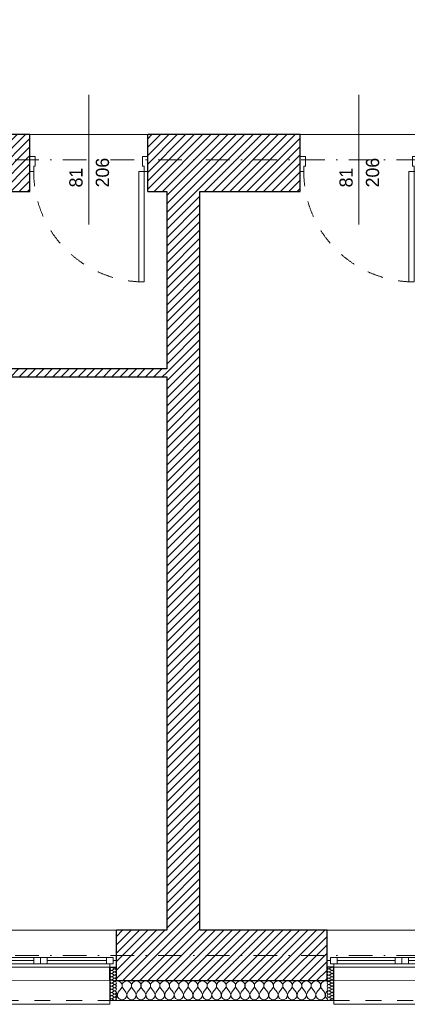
# Model space of a CAD drawing. Header units: millimetres. Extents: x 172139 to 266886, y 89525 to 138225.
# Tile 24 of 72: x 190548 to 193476, y 106825 to 114265. Entities that reach past the tile are written whole.
import ezdxf
from ezdxf.enums import TextEntityAlignment as Align

# ---------------------------------------------------------------- set-up
doc = ezdxf.new("R2010")
doc.units = ezdxf.units.MM
doc.header["$MEASUREMENT"] = 0
doc.linetypes.add('Kropki i Kreski', pattern=[360, 180, -90, 0, -90])
doc.linetypes.add('Przerywana', pattern=[240, 120, -120])
for name, color, linetype in [('Drzwi ArchiCAD', 7, 'Continuous'), ('Konstrukcja - Siatki mod', 7, 'Continuous'), ('KR_INW', 7, 'Continuous'), ('NAPIS_SODON', 7, 'Continuous'), ('Okna ArchiCADa', 7, 'Continuous'), ('Znaczniki drzwi ArchiCADa', 7, 'Continuous')]:
    doc.layers.add(name, color=color, linetype=linetype)
for name, color, linetype, lineweight in [('Drzwi ArchiCAD_Nr_pióra__1', 7, 'Continuous', 13), ('Drzwi ArchiCAD_Nr_pióra__27', 7, 'Continuous', 25), ('KR_INW_Nr_pióra__101', 252, 'Continuous', 5), ('KR_INW_Nr_pióra__27', 7, 'Continuous', 25), ('KR_INW_Nr_pióra__47', 7, 'Continuous', 15), ('NAPIS_SODON_Nr_pióra__1', 7, 'Continuous', 13), ('NAPIS_SODON_Nr_pióra__121', 255, 'Continuous', 0), ('Okna ArchiCADa_Nr_pióra__1', 7, 'Continuous', 13), ('Okna ArchiCADa_Nr_pióra__27', 7, 'Continuous', 25), ('Znaczniki drzwi ArchiCADa_Nr_pióra__7', 7, 'Continuous', 13)]:
    doc.layers.add(name, color=color, linetype=linetype, lineweight=lineweight)
for name, color, linetype, lineweight, true_color in [('Konstrukcja - Siatki mod_Nr_pióra__48', 7, 'Continuous', 15, 0xa80f02), ('KR_INW_Nr_pióra__102', 7, 'Continuous', 5, 0xcccccc), ('Znaczniki drzwi ArchiCADa_Nr_pióra__20', 7, 'Continuous', 13, 0xb00000)]:
    doc.layers.add(name, color=color, linetype=linetype, lineweight=lineweight, true_color=true_color)
doc.styles.add('GENERATED_STYLE_1', font='txt')
pattern_1 = [(45, (0, 0), (-31.819804, 31.819804), [])]

# ---------------------------------------------------------------- blocks, each defined once
blk = doc.blocks.new('Strop_1', base_point=(179225, 121523.3))
at = {"layer": 'NAPIS_SODON_Nr_pióra__1', "linetype": 'Continuous', "flags": 128}
blk.add_lwpolyline([(179225, 121523.3), (179225.9, 107003.8), (250898.3, 107008.3), (250897.4, 121527.8)], close=True, dxfattribs=at)
blk = doc.blocks.new('Strop_2', base_point=(188316, 115154.1))
at = {"layer": 'NAPIS_SODON_Nr_pióra__121', "linetype": 'Continuous', "flags": 128}
blk.add_lwpolyline([(224893.2, 113397.6), (205242.2, 113397.6), (204667.3, 113397.6), (188316, 113397.6), (188316, 115154.1), (204667.3, 115154.1), (205241.5, 115154.1), (205242.2, 115154.1), (205242.2, 115394.1), (205241.5, 115154.1), (205174.5, 117823.2), (205315.4, 117824.8), (205315.4, 121145.6), (224463.2, 121145.6)], dxfattribs=at)
blk = doc.blocks.new('*X144')
at = {"layer": 'KR_INW_Nr_pióra__102', "linetype": 'Continuous'}
for p, q in [((191285.7, 107001.6), (191279.3, 107000.7)), ((191295.5, 107000.2), (191285.7, 107001.6)), ((191304.5, 106996.2), (191295.5, 107000.2)), ((191312.1, 106989.9), (191304.5, 106996.2)), ((191338.4, 106996.2), (191330.8, 106989.9)), ((191347.4, 107000.2), (191338.4, 106996.2)), ((191357.1, 107001.6), (191347.4, 107000.2)), ((191366.9, 107000.2), (191357.1, 107001.6)), ((191375.9, 106996.2), (191366.9, 107000.2)), ((191383.5, 106989.9), (191375.9, 106996.2)), ((191409.8, 106996.2), (191402.2, 106989.9)), ((191418.8, 107000.2), (191409.8, 106996.2)), ((191428.6, 107001.6), (191418.8, 107000.2)), ((191438.3, 107000.2), (191428.6, 107001.6)), ((191447.3, 106996.2), (191438.3, 107000.2)), ((191454.9, 106989.9), (191447.3, 106996.2)), ((191481.2, 106996.2), (191473.6, 106989.9)), ((191490.2, 107000.2), (191481.2, 106996.2)), ((191500, 107001.6), (191490.2, 107000.2)), ((191509.8, 107000.2), (191500, 107001.6)), ((191518.8, 106996.2), (191509.8, 107000.2)), ((191526.4, 106989.9), (191518.8, 106996.2)), ((191552.7, 106996.2), (191545.1, 106989.9)), ((191561.7, 107000.2), (191552.7, 106996.2)), ((191571.4, 107001.6), (191561.7, 107000.2)), ((191581.2, 107000.2), (191571.4, 107001.6)), ((191590.2, 106996.2), (191581.2, 107000.2)), ((191597.8, 106989.9), (191590.2, 106996.2)), ((191624.1, 106996.2), (191616.5, 106989.9)), ((191633.1, 107000.2), (191624.1, 106996.2)), ((191642.9, 107001.6), (191633.1, 107000.2)), ((191652.6, 107000.2), (191642.9, 107001.6)), ((191661.6, 106996.2), (191652.6, 107000.2)), ((191669.2, 106989.9), (191661.6, 106996.2)), ((191695.5, 106996.2), (191687.9, 106989.9)), ((191704.5, 107000.2), (191695.5, 106996.2)), ((191714.3, 107001.6), (191704.5, 107000.2)), ((191724, 107000.2), (191714.3, 107001.6)), ((191733.1, 106996.2), (191724, 107000.2)), ((191740.6, 106989.9), (191733.1, 106996.2)), ((191766.9, 106996.2), (191759.4, 106989.9)), ((191776, 107000.2), (191766.9, 106996.2)), ((191785.7, 107001.6), (191776, 107000.2)), ((191795.5, 107000.2), (191785.7, 107001.6)), ((191804.5, 106996.2), (191795.5, 107000.2)), ((191812.1, 106989.9), (191804.5, 106996.2)), ((191838.4, 106996.2), (191830.8, 106989.9)), ((191847.4, 107000.2), (191838.4, 106996.2)), ((191857.1, 107001.6), (191847.4, 107000.2)), ((191866.9, 107000.2), (191857.1, 107001.6)), ((191875.9, 106996.2), (191866.9, 107000.2)), ((191883.5, 106989.9), (191875.9, 106996.2)), ((191909.8, 106996.2), (191902.2, 106989.9)), ((191918.8, 107000.2), (191909.8, 106996.2)), ((191928.6, 107001.6), (191918.8, 107000.2)), ((191938.3, 107000.2), (191928.6, 107001.6)), ((191947.3, 106996.2), (191938.3, 107000.2)), ((191954.9, 106989.9), (191947.3, 106996.2)), ((191981.2, 106996.2), (191973.6, 106989.9)), ((191990.2, 107000.2), (191981.2, 106996.2)), ((192000, 107001.6), (191990.2, 107000.2)), ((192009.8, 107000.2), (192000, 107001.6)), ((192018.8, 106996.2), (192009.8, 107000.2)), ((192026.4, 106989.9), (192018.8, 106996.2)), ((192052.7, 106996.2), (192045.1, 106989.9)), ((192061.7, 107000.2), (192052.7, 106996.2)), ((192071.4, 107001.6), (192061.7, 107000.2)), ((192081.2, 107000.2), (192071.4, 107001.6)), ((192090.2, 106996.2), (192081.2, 107000.2)), ((192097.8, 106989.9), (192090.2, 106996.2)), ((192124.1, 106996.2), (192116.5, 106989.9)), ((192133.1, 107000.2), (192124.1, 106996.2)), ((192142.9, 107001.6), (192133.1, 107000.2)), ((192152.6, 107000.2), (192142.9, 107001.6)), ((192161.6, 106996.2), (192152.6, 107000.2)), ((192169.2, 106989.9), (192161.6, 106996.2)), ((192195.5, 106996.2), (192187.9, 106989.9)), ((192204.5, 107000.2), (192195.5, 106996.2)), ((192214.3, 107001.6), (192204.5, 107000.2)), ((192224, 107000.2), (192214.3, 107001.6)), ((192233.1, 106996.2), (192224, 107000.2)), ((192240.6, 106989.9), (192233.1, 106996.2)), ((192266.9, 106996.2), (192259.4, 106989.9)), ((192276, 107000.2), (192266.9, 106996.2)), ((192285.7, 107001.6), (192276, 107000.2)), ((192295.5, 107000.2), (192285.7, 107001.6)), ((192304.5, 106996.2), (192295.5, 107000.2)), ((192312.1, 106989.9), (192304.5, 106996.2)), ((192338.4, 106996.2), (192330.8, 106989.9)), ((192347.4, 107000.2), (192338.4, 106996.2)), ((192357.1, 107001.6), (192347.4, 107000.2)), ((192366.9, 107000.2), (192357.1, 107001.6)), ((192375.9, 106996.2), (192366.9, 107000.2)), ((192383.5, 106989.9), (192375.9, 106996.2)), ((192409.8, 106996.2), (192402.2, 106989.9)), ((192418.8, 107000.2), (192409.8, 106996.2)), ((192428.6, 107001.6), (192418.8, 107000.2)), ((192438.3, 107000.2), (192428.6, 107001.6)), ((192447.3, 106996.2), (192438.3, 107000.2)), ((192454.9, 106989.9), (192447.3, 106996.2)), ((192481.2, 106996.2), (192473.6, 106989.9)), ((192490.2, 107000.2), (192481.2, 106996.2)), ((192500, 107001.6), (192490.2, 107000.2)), ((192509.8, 107000.2), (192500, 107001.6)), ((192518.8, 106996.2), (192509.8, 107000.2)), ((192526.4, 106989.9), (192518.8, 106996.2)), ((192552.7, 106996.2), (192545.1, 106989.9)), ((192561.7, 107000.2), (192552.7, 106996.2)), ((192571.4, 107001.6), (192561.7, 107000.2)), ((192581.2, 107000.2), (192571.4, 107001.6)), ((192590.2, 106996.2), (192581.2, 107000.2)), ((192597.8, 106989.9), (192590.2, 106996.2)), ((192624.1, 106996.2), (192616.5, 106989.9)), ((192633.1, 107000.2), (192624.1, 106996.2)), ((192642.9, 107001.6), (192633.1, 107000.2)), ((192652.6, 107000.2), (192642.9, 107001.6)), ((192661.6, 106996.2), (192652.6, 107000.2)), ((192669.2, 106989.9), (192661.6, 106996.2)), ((192695.5, 106996.2), (192687.9, 106989.9)), ((192704.5, 107000.2), (192695.5, 106996.2)), ((192714.3, 107001.6), (192704.5, 107000.2)), ((192724, 107000.2), (192714.3, 107001.6)), ((192733.1, 106996.2), (192724, 107000.2)), ((192740.6, 106989.9), (192733.1, 106996.2)), ((192766.9, 106996.2), (192759.4, 106989.9)), ((192776, 107000.2), (192766.9, 106996.2)), ((192785.7, 107001.6), (192776, 107000.2)), ((192795.5, 107000.2), (192785.7, 107001.6)), ((192804.5, 106996.2), (192795.5, 107000.2)), ((192812.1, 106989.9), (192804.5, 106996.2)), ((192838.4, 106996.2), (192830.8, 106989.9)), ((192847.4, 107000.2), (192838.4, 106996.2)), ((192857.1, 107001.6), (192847.4, 107000.2)), ((192866.9, 107000.2), (192857.1, 107001.6)), ((192870.1, 106998.8), (192866.9, 107000.2)), ((191292.9, 106915.9), (191314.3, 106944.4)), ((191317.7, 106981.8), (191312.1, 106989.9)), ((191314.3, 106944.4), (191319.1, 106953.1)), ((191320.8, 106972.5), (191317.7, 106981.8)), ((191319.1, 106953.1), (191321.3, 106962.6)), ((191321.3, 106962.6), (191320.8, 106972.5)), ((191322.1, 106972.5), (191321.6, 106962.6)), ((191321.6, 106962.6), (191323.8, 106953.1)), ((191325.2, 106981.8), (191322.1, 106972.5)), ((191323.8, 106953.1), (191328.6, 106944.4)), ((191330.8, 106989.9), (191325.2, 106981.8)), ((191350, 106915.9), (191328.6, 106944.4)), ((191364.3, 106915.9), (191385.7, 106944.4)), ((191389.1, 106981.8), (191383.5, 106989.9)), ((191385.7, 106944.4), (191390.5, 106953.1)), ((191392.2, 106972.5), (191389.1, 106981.8)), ((191390.5, 106953.1), (191392.7, 106962.6)), ((191392.7, 106962.6), (191392.2, 106972.5)), ((191393.5, 106972.5), (191393, 106962.6)), ((191393, 106962.6), (191395.2, 106953.1)), ((191396.6, 106981.8), (191393.5, 106972.5)), ((191395.2, 106953.1), (191400, 106944.4)), ((191402.2, 106989.9), (191396.6, 106981.8)), ((191421.4, 106915.9), (191400, 106944.4)), ((191435.7, 106915.9), (191457.1, 106944.4)), ((191460.5, 106981.8), (191454.9, 106989.9)), ((191457.1, 106944.4), (191461.9, 106953.1)), ((191463.7, 106972.5), (191460.5, 106981.8)), ((191461.9, 106953.1), (191464.1, 106962.6)), ((191464.1, 106962.6), (191463.7, 106972.5)), ((191464.9, 106972.5), (191464.4, 106962.6)), ((191464.4, 106962.6), (191466.7, 106953.1)), ((191468.1, 106981.8), (191464.9, 106972.5)), ((191466.7, 106953.1), (191471.4, 106944.4)), ((191473.6, 106989.9), (191468.1, 106981.8)), ((191492.9, 106915.9), (191471.4, 106944.4)), ((191507.1, 106915.9), (191528.6, 106944.4)), ((191531.9, 106981.8), (191526.4, 106989.9)), ((191528.6, 106944.4), (191533.3, 106953.1)), ((191535.1, 106972.5), (191531.9, 106981.8)), ((191533.3, 106953.1), (191535.6, 106962.6)), ((191535.6, 106962.6), (191535.1, 106972.5)), ((191536.3, 106972.5), (191535.9, 106962.6)), ((191535.9, 106962.6), (191538.1, 106953.1)), ((191539.5, 106981.8), (191536.3, 106972.5)), ((191538.1, 106953.1), (191542.9, 106944.4)), ((191545.1, 106989.9), (191539.5, 106981.8)), ((191564.3, 106915.9), (191542.9, 106944.4)), ((191578.6, 106915.9), (191600, 106944.4)), ((191603.4, 106981.8), (191597.8, 106989.9)), ((191600, 106944.4), (191604.8, 106953.1)), ((191606.5, 106972.5), (191603.4, 106981.8)), ((191604.8, 106953.1), (191607, 106962.6)), ((191607, 106962.6), (191606.5, 106972.5)), ((191607.8, 106972.5), (191607.3, 106962.6)), ((191607.3, 106962.6), (191609.5, 106953.1)), ((191610.9, 106981.8), (191607.8, 106972.5)), ((191609.5, 106953.1), (191614.3, 106944.4)), ((191616.5, 106989.9), (191610.9, 106981.8)), ((191635.7, 106915.9), (191614.3, 106944.4)), ((191650, 106915.9), (191671.4, 106944.4)), ((191674.8, 106981.8), (191669.2, 106989.9)), ((191671.4, 106944.4), (191676.2, 106953.1)), ((191677.9, 106972.5), (191674.8, 106981.8)), ((191676.2, 106953.1), (191678.4, 106962.6)), ((191678.4, 106962.6), (191677.9, 106972.5)), ((191679.2, 106972.5), (191678.7, 106962.6)), ((191678.7, 106962.6), (191680.9, 106953.1)), ((191682.3, 106981.8), (191679.2, 106972.5)), ((191680.9, 106953.1), (191685.7, 106944.4)), ((191687.9, 106989.9), (191682.3, 106981.8)), ((191707.1, 106915.9), (191685.7, 106944.4)), ((191721.4, 106915.9), (191742.9, 106944.4)), ((191746.2, 106981.8), (191740.6, 106989.9)), ((191742.9, 106944.4), (191747.6, 106953.1)), ((191749.4, 106972.5), (191746.2, 106981.8)), ((191747.6, 106953.1), (191749.9, 106962.6)), ((191749.9, 106962.6), (191749.4, 106972.5)), ((191750.6, 106972.5), (191750.1, 106962.6)), ((191750.1, 106962.6), (191752.4, 106953.1)), ((191753.8, 106981.8), (191750.6, 106972.5)), ((191752.4, 106953.1), (191757.1, 106944.4)), ((191759.4, 106989.9), (191753.8, 106981.8)), ((191778.6, 106915.9), (191757.1, 106944.4)), ((191792.9, 106915.9), (191814.3, 106944.4)), ((191817.7, 106981.8), (191812.1, 106989.9)), ((191814.3, 106944.4), (191819.1, 106953.1)), ((191820.8, 106972.5), (191817.7, 106981.8)), ((191819.1, 106953.1), (191821.3, 106962.6)), ((191821.3, 106962.6), (191820.8, 106972.5)), ((191822.1, 106972.5), (191821.6, 106962.6)), ((191821.6, 106962.6), (191823.8, 106953.1)), ((191825.2, 106981.8), (191822.1, 106972.5)), ((191823.8, 106953.1), (191828.6, 106944.4)), ((191830.8, 106989.9), (191825.2, 106981.8)), ((191850, 106915.9), (191828.6, 106944.4)), ((191864.3, 106915.9), (191885.7, 106944.4)), ((191889.1, 106981.8), (191883.5, 106989.9)), ((191885.7, 106944.4), (191890.5, 106953.1)), ((191892.2, 106972.5), (191889.1, 106981.8)), ((191890.5, 106953.1), (191892.7, 106962.6)), ((191892.7, 106962.6), (191892.2, 106972.5)), ((191893.5, 106972.5), (191893, 106962.6)), ((191893, 106962.6), (191895.2, 106953.1)), ((191896.6, 106981.8), (191893.5, 106972.5)), ((191895.2, 106953.1), (191900, 106944.4)), ((191902.2, 106989.9), (191896.6, 106981.8)), ((191921.4, 106915.9), (191900, 106944.4)), ((191935.7, 106915.9), (191957.1, 106944.4)), ((191960.5, 106981.8), (191954.9, 106989.9)), ((191957.1, 106944.4), (191961.9, 106953.1)), ((191963.7, 106972.5), (191960.5, 106981.8)), ((191961.9, 106953.1), (191964.1, 106962.6)), ((191964.1, 106962.6), (191963.7, 106972.5)), ((191964.9, 106972.5), (191964.4, 106962.6)), ((191964.4, 106962.6), (191966.7, 106953.1)), ((191968.1, 106981.8), (191964.9, 106972.5)), ((191966.7, 106953.1), (191971.4, 106944.4)), ((191973.6, 106989.9), (191968.1, 106981.8)), ((191992.9, 106915.9), (191971.4, 106944.4)), ((192007.1, 106915.9), (192028.6, 106944.4)), ((192031.9, 106981.8), (192026.4, 106989.9)), ((192028.6, 106944.4), (192033.3, 106953.1)), ((192035.1, 106972.5), (192031.9, 106981.8)), ((192033.3, 106953.1), (192035.6, 106962.6)), ((192035.6, 106962.6), (192035.1, 106972.5)), ((192036.3, 106972.5), (192035.9, 106962.6)), ((192035.9, 106962.6), (192038.1, 106953.1)), ((192039.5, 106981.8), (192036.3, 106972.5)), ((192038.1, 106953.1), (192042.9, 106944.4)), ((192045.1, 106989.9), (192039.5, 106981.8)), ((192064.3, 106915.9), (192042.9, 106944.4)), ((192078.6, 106915.9), (192100, 106944.4)), ((192103.4, 106981.8), (192097.8, 106989.9)), ((192100, 106944.4), (192104.8, 106953.1)), ((192106.5, 106972.5), (192103.4, 106981.8)), ((192104.8, 106953.1), (192107, 106962.6)), ((192107, 106962.6), (192106.5, 106972.5)), ((192107.8, 106972.5), (192107.3, 106962.6)), ((192107.3, 106962.6), (192109.5, 106953.1)), ((192110.9, 106981.8), (192107.8, 106972.5)), ((192109.5, 106953.1), (192114.3, 106944.4)), ((192116.5, 106989.9), (192110.9, 106981.8)), ((192135.7, 106915.9), (192114.3, 106944.4)), ((192150, 106915.9), (192171.4, 106944.4)), ((192174.8, 106981.8), (192169.2, 106989.9)), ((192171.4, 106944.4), (192176.2, 106953.1)), ((192177.9, 106972.5), (192174.8, 106981.8)), ((192176.2, 106953.1), (192178.4, 106962.6)), ((192178.4, 106962.6), (192177.9, 106972.5)), ((192179.2, 106972.5), (192178.7, 106962.6)), ((192178.7, 106962.6), (192180.9, 106953.1)), ((192182.3, 106981.8), (192179.2, 106972.5)), ((192180.9, 106953.1), (192185.7, 106944.4)), ((192187.9, 106989.9), (192182.3, 106981.8)), ((192207.1, 106915.9), (192185.7, 106944.4)), ((192221.4, 106915.9), (192242.9, 106944.4)), ((192246.2, 106981.8), (192240.6, 106989.9)), ((192242.9, 106944.4), (192247.6, 106953.1)), ((192249.4, 106972.5), (192246.2, 106981.8)), ((192247.6, 106953.1), (192249.9, 106962.6)), ((192249.9, 106962.6), (192249.4, 106972.5)), ((192250.6, 106972.5), (192250.1, 106962.6)), ((192250.1, 106962.6), (192252.4, 106953.1)), ((192253.8, 106981.8), (192250.6, 106972.5)), ((192252.4, 106953.1), (192257.1, 106944.4)), ((192259.4, 106989.9), (192253.8, 106981.8)), ((192278.6, 106915.9), (192257.1, 106944.4)), ((192292.9, 106915.9), (192314.3, 106944.4)), ((192317.7, 106981.8), (192312.1, 106989.9)), ((192314.3, 106944.4), (192319.1, 106953.1)), ((192320.8, 106972.5), (192317.7, 106981.8)), ((192319.1, 106953.1), (192321.3, 106962.6)), ((192321.3, 106962.6), (192320.8, 106972.5)), ((192322.1, 106972.5), (192321.6, 106962.6)), ((192321.6, 106962.6), (192323.8, 106953.1)), ((192325.2, 106981.8), (192322.1, 106972.5)), ((192323.8, 106953.1), (192328.6, 106944.4)), ((192330.8, 106989.9), (192325.2, 106981.8)), ((192350, 106915.9), (192328.6, 106944.4)), ((192364.3, 106915.9), (192385.7, 106944.4)), ((192389.1, 106981.8), (192383.5, 106989.9)), ((192385.7, 106944.4), (192390.5, 106953.1)), ((192392.2, 106972.5), (192389.1, 106981.8)), ((192390.5, 106953.1), (192392.7, 106962.6)), ((192392.7, 106962.6), (192392.2, 106972.5)), ((192393.5, 106972.5), (192393, 106962.6)), ((192393, 106962.6), (192395.2, 106953.1)), ((192396.6, 106981.8), (192393.5, 106972.5)), ((192395.2, 106953.1), (192400, 106944.4)), ((192402.2, 106989.9), (192396.6, 106981.8)), ((192421.4, 106915.9), (192400, 106944.4)), ((192435.7, 106915.9), (192457.1, 106944.4)), ((192460.5, 106981.8), (192454.9, 106989.9)), ((192457.1, 106944.4), (192461.9, 106953.1)), ((192463.7, 106972.5), (192460.5, 106981.8)), ((192461.9, 106953.1), (192464.1, 106962.6)), ((192464.1, 106962.6), (192463.7, 106972.5)), ((192464.9, 106972.5), (192464.4, 106962.6)), ((192464.4, 106962.6), (192466.7, 106953.1)), ((192468.1, 106981.8), (192464.9, 106972.5)), ((192466.7, 106953.1), (192471.4, 106944.4)), ((192473.6, 106989.9), (192468.1, 106981.8)), ((192492.9, 106915.9), (192471.4, 106944.4)), ((192507.1, 106915.9), (192528.6, 106944.4)), ((192531.9, 106981.8), (192526.4, 106989.9)), ((192528.6, 106944.4), (192533.3, 106953.1)), ((192535.1, 106972.5), (192531.9, 106981.8)), ((192533.3, 106953.1), (192535.6, 106962.6)), ((192535.6, 106962.6), (192535.1, 106972.5)), ((192536.3, 106972.5), (192535.9, 106962.6)), ((192535.9, 106962.6), (192538.1, 106953.1)), ((192539.5, 106981.8), (192536.3, 106972.5)), ((192538.1, 106953.1), (192542.9, 106944.4)), ((192545.1, 106989.9), (192539.5, 106981.8)), ((192564.3, 106915.9), (192542.9, 106944.4)), ((192578.6, 106915.9), (192600, 106944.4)), ((192603.4, 106981.8), (192597.8, 106989.9)), ((192600, 106944.4), (192604.8, 106953.1)), ((192606.5, 106972.5), (192603.4, 106981.8)), ((192604.8, 106953.1), (192607, 106962.6)), ((192607, 106962.6), (192606.5, 106972.5)), ((192607.8, 106972.5), (192607.3, 106962.6)), ((192607.3, 106962.6), (192609.5, 106953.1)), ((192610.9, 106981.8), (192607.8, 106972.5)), ((192609.5, 106953.1), (192614.3, 106944.4)), ((192616.5, 106989.9), (192610.9, 106981.8)), ((192635.7, 106915.9), (192614.3, 106944.4)), ((192650, 106915.9), (192671.4, 106944.4)), ((192674.8, 106981.8), (192669.2, 106989.9)), ((192671.4, 106944.4), (192676.2, 106953.1)), ((192677.9, 106972.5), (192674.8, 106981.8)), ((192676.2, 106953.1), (192678.4, 106962.6)), ((192678.4, 106962.6), (192677.9, 106972.5)), ((192679.2, 106972.5), (192678.7, 106962.6)), ((192678.7, 106962.6), (192680.9, 106953.1)), ((192682.3, 106981.8), (192679.2, 106972.5)), ((192680.9, 106953.1), (192685.7, 106944.4)), ((192687.9, 106989.9), (192682.3, 106981.8)), ((192707.1, 106915.9), (192685.7, 106944.4)), ((192721.4, 106915.9), (192742.9, 106944.4)), ((192746.2, 106981.8), (192740.6, 106989.9)), ((192742.9, 106944.4), (192747.6, 106953.1)), ((192749.4, 106972.5), (192746.2, 106981.8)), ((192747.6, 106953.1), (192749.9, 106962.6)), ((192749.9, 106962.6), (192749.4, 106972.5)), ((192750.6, 106972.5), (192750.1, 106962.6)), ((192750.1, 106962.6), (192752.4, 106953.1)), ((192753.8, 106981.8), (192750.6, 106972.5)), ((192752.4, 106953.1), (192757.1, 106944.4)), ((192759.4, 106989.9), (192753.8, 106981.8)), ((192778.6, 106915.9), (192757.1, 106944.4)), ((192792.9, 106915.9), (192814.3, 106944.4)), ((192817.7, 106981.8), (192812.1, 106989.9)), ((192814.3, 106944.4), (192819.1, 106953.1)), ((192820.8, 106972.5), (192817.7, 106981.8)), ((192819.1, 106953.1), (192821.3, 106962.6)), ((192821.3, 106962.6), (192820.8, 106972.5)), ((192822.1, 106972.5), (192821.6, 106962.6)), ((192821.6, 106962.6), (192823.8, 106953.1)), ((192825.2, 106981.8), (192822.1, 106972.5)), ((192823.8, 106953.1), (192828.6, 106944.4)), ((192830.8, 106989.9), (192825.2, 106981.8)), ((192850, 106915.9), (192828.6, 106944.4)), ((192864.3, 106915.9), (192870.1, 106923.6)), ((191285.3, 106899.8), (191279.3, 106914)), ((191279.3, 106876), (191283.7, 106882.5)), ((191283.7, 106882.5), (191285.3, 106899.8)), ((191292.9, 106915.9), (191286.1, 106899.8)), ((191286.1, 106899.8), (191287.8, 106882.5)), ((191287.8, 106882.5), (191297.4, 106868)), ((191297.4, 106868), (191312.7, 106859.8)), ((191312.7, 106859.8), (191330.1, 106859.8)), ((191330.1, 106859.8), (191345.5, 106868)), ((191345.5, 106868), (191355.1, 106882.5)), ((191356.7, 106899.8), (191350, 106915.9)), ((191355.1, 106882.5), (191356.7, 106899.8)), ((191364.3, 106915.9), (191357.6, 106899.8)), ((191357.6, 106899.8), (191359.2, 106882.5)), ((191359.2, 106882.5), (191368.8, 106868)), ((191368.8, 106868), (191384.2, 106859.8)), ((191384.2, 106859.8), (191401.6, 106859.8)), ((191401.6, 106859.8), (191416.9, 106868)), ((191416.9, 106868), (191426.5, 106882.5)), ((191428.2, 106899.8), (191421.4, 106915.9)), ((191426.5, 106882.5), (191428.2, 106899.8)), ((191435.7, 106915.9), (191429, 106899.8)), ((191429, 106899.8), (191430.6, 106882.5)), ((191430.6, 106882.5), (191440.3, 106868)), ((191440.3, 106868), (191455.6, 106859.8)), ((191455.6, 106859.8), (191473, 106859.8)), ((191473, 106859.8), (191488.3, 106868)), ((191488.3, 106868), (191497.9, 106882.5)), ((191499.6, 106899.8), (191492.9, 106915.9)), ((191497.9, 106882.5), (191499.6, 106899.8)), ((191507.1, 106915.9), (191500.4, 106899.8)), ((191500.4, 106899.8), (191502.1, 106882.5)), ((191502.1, 106882.5), (191511.7, 106868)), ((191511.7, 106868), (191527, 106859.8)), ((191527, 106859.8), (191544.4, 106859.8)), ((191544.4, 106859.8), (191559.7, 106868)), ((191559.7, 106868), (191569.4, 106882.5)), ((191571, 106899.8), (191564.3, 106915.9)), ((191569.4, 106882.5), (191571, 106899.8)), ((191578.6, 106915.9), (191571.8, 106899.8)), ((191571.8, 106899.8), (191573.5, 106882.5)), ((191573.5, 106882.5), (191583.1, 106868)), ((191583.1, 106868), (191598.4, 106859.8)), ((191598.4, 106859.8), (191615.8, 106859.8)), ((191615.8, 106859.8), (191631.2, 106868)), ((191631.2, 106868), (191640.8, 106882.5)), ((191642.4, 106899.8), (191635.7, 106915.9)), ((191640.8, 106882.5), (191642.4, 106899.8)), ((191650, 106915.9), (191643.3, 106899.8)), ((191643.3, 106899.8), (191644.9, 106882.5)), ((191644.9, 106882.5), (191654.5, 106868)), ((191654.5, 106868), (191669.9, 106859.8)), ((191669.9, 106859.8), (191687.3, 106859.8)), ((191687.3, 106859.8), (191702.6, 106868)), ((191702.6, 106868), (191712.2, 106882.5)), ((191713.9, 106899.8), (191707.1, 106915.9)), ((191712.2, 106882.5), (191713.9, 106899.8)), ((191721.4, 106915.9), (191714.7, 106899.8)), ((191714.7, 106899.8), (191716.3, 106882.5)), ((191716.3, 106882.5), (191726, 106868)), ((191726, 106868), (191741.3, 106859.8)), ((191741.3, 106859.8), (191758.7, 106859.8)), ((191758.7, 106859.8), (191774, 106868)), ((191774, 106868), (191783.7, 106882.5)), ((191785.3, 106899.8), (191778.6, 106915.9)), ((191783.7, 106882.5), (191785.3, 106899.8)), ((191792.9, 106915.9), (191786.1, 106899.8)), ((191786.1, 106899.8), (191787.8, 106882.5)), ((191787.8, 106882.5), (191797.4, 106868)), ((191797.4, 106868), (191812.7, 106859.8)), ((191812.7, 106859.8), (191830.1, 106859.8)), ((191830.1, 106859.8), (191845.5, 106868)), ((191845.5, 106868), (191855.1, 106882.5)), ((191856.7, 106899.8), (191850, 106915.9)), ((191855.1, 106882.5), (191856.7, 106899.8)), ((191864.3, 106915.9), (191857.6, 106899.8)), ((191857.6, 106899.8), (191859.2, 106882.5)), ((191859.2, 106882.5), (191868.8, 106868)), ((191868.8, 106868), (191884.2, 106859.8)), ((191884.2, 106859.8), (191901.6, 106859.8)), ((191901.6, 106859.8), (191916.9, 106868)), ((191916.9, 106868), (191926.5, 106882.5)), ((191928.2, 106899.8), (191921.4, 106915.9)), ((191926.5, 106882.5), (191928.2, 106899.8)), ((191935.7, 106915.9), (191929, 106899.8)), ((191929, 106899.8), (191930.6, 106882.5)), ((191930.6, 106882.5), (191940.3, 106868)), ((191940.3, 106868), (191955.6, 106859.8)), ((191955.6, 106859.8), (191973, 106859.8)), ((191973, 106859.8), (191988.3, 106868)), ((191988.3, 106868), (191997.9, 106882.5)), ((191999.6, 106899.8), (191992.9, 106915.9)), ((191997.9, 106882.5), (191999.6, 106899.8)), ((192007.1, 106915.9), (192000.4, 106899.8)), ((192000.4, 106899.8), (192002.1, 106882.5)), ((192002.1, 106882.5), (192011.7, 106868)), ((192011.7, 106868), (192027, 106859.8)), ((192027, 106859.8), (192044.4, 106859.8)), ((192044.4, 106859.8), (192059.7, 106868)), ((192059.7, 106868), (192069.4, 106882.5)), ((192071, 106899.8), (192064.3, 106915.9)), ((192069.4, 106882.5), (192071, 106899.8)), ((192078.6, 106915.9), (192071.8, 106899.8)), ((192071.8, 106899.8), (192073.5, 106882.5)), ((192073.5, 106882.5), (192083.1, 106868)), ((192083.1, 106868), (192098.4, 106859.8)), ((192098.4, 106859.8), (192115.8, 106859.8)), ((192115.8, 106859.8), (192131.2, 106868)), ((192131.2, 106868), (192140.8, 106882.5)), ((192142.4, 106899.8), (192135.7, 106915.9)), ((192140.8, 106882.5), (192142.4, 106899.8)), ((192150, 106915.9), (192143.3, 106899.8)), ((192143.3, 106899.8), (192144.9, 106882.5)), ((192144.9, 106882.5), (192154.5, 106868)), ((192154.5, 106868), (192169.9, 106859.8)), ((192169.9, 106859.8), (192187.3, 106859.8)), ((192187.3, 106859.8), (192202.6, 106868)), ((192202.6, 106868), (192212.2, 106882.5)), ((192213.9, 106899.8), (192207.1, 106915.9)), ((192212.2, 106882.5), (192213.9, 106899.8)), ((192221.4, 106915.9), (192214.7, 106899.8)), ((192214.7, 106899.8), (192216.3, 106882.5)), ((192216.3, 106882.5), (192226, 106868)), ((192226, 106868), (192241.3, 106859.8)), ((192241.3, 106859.8), (192258.7, 106859.8)), ((192258.7, 106859.8), (192274, 106868)), ((192274, 106868), (192283.7, 106882.5)), ((192285.3, 106899.8), (192278.6, 106915.9)), ((192283.7, 106882.5), (192285.3, 106899.8)), ((192292.9, 106915.9), (192286.1, 106899.8)), ((192286.1, 106899.8), (192287.8, 106882.5)), ((192287.8, 106882.5), (192297.4, 106868)), ((192297.4, 106868), (192312.7, 106859.8)), ((192312.7, 106859.8), (192330.1, 106859.8)), ((192330.1, 106859.8), (192345.5, 106868)), ((192345.5, 106868), (192355.1, 106882.5)), ((192356.7, 106899.8), (192350, 106915.9)), ((192355.1, 106882.5), (192356.7, 106899.8)), ((192364.3, 106915.9), (192357.6, 106899.8)), ((192357.6, 106899.8), (192359.2, 106882.5)), ((192359.2, 106882.5), (192368.8, 106868)), ((192368.8, 106868), (192384.2, 106859.8)), ((192384.2, 106859.8), (192401.6, 106859.8)), ((192401.6, 106859.8), (192416.9, 106868)), ((192416.9, 106868), (192426.5, 106882.5)), ((192428.2, 106899.8), (192421.4, 106915.9)), ((192426.5, 106882.5), (192428.2, 106899.8)), ((192435.7, 106915.9), (192429, 106899.8)), ((192429, 106899.8), (192430.6, 106882.5)), ((192430.6, 106882.5), (192440.3, 106868)), ((192440.3, 106868), (192455.6, 106859.8)), ((192455.6, 106859.8), (192473, 106859.8)), ((192473, 106859.8), (192488.3, 106868)), ((192488.3, 106868), (192497.9, 106882.5)), ((192499.6, 106899.8), (192492.9, 106915.9)), ((192497.9, 106882.5), (192499.6, 106899.8)), ((192507.1, 106915.9), (192500.4, 106899.8)), ((192500.4, 106899.8), (192502.1, 106882.5)), ((192502.1, 106882.5), (192511.7, 106868)), ((192511.7, 106868), (192527, 106859.8)), ((192527, 106859.8), (192544.4, 106859.8)), ((192544.4, 106859.8), (192559.7, 106868)), ((192559.7, 106868), (192569.4, 106882.5)), ((192571, 106899.8), (192564.3, 106915.9)), ((192569.4, 106882.5), (192571, 106899.8)), ((192578.6, 106915.9), (192571.8, 106899.8)), ((192571.8, 106899.8), (192573.5, 106882.5)), ((192573.5, 106882.5), (192583.1, 106868)), ((192583.1, 106868), (192598.4, 106859.8)), ((192598.4, 106859.8), (192615.8, 106859.8)), ((192615.8, 106859.8), (192631.2, 106868)), ((192631.2, 106868), (192640.8, 106882.5)), ((192642.4, 106899.8), (192635.7, 106915.9)), ((192640.8, 106882.5), (192642.4, 106899.8)), ((192650, 106915.9), (192643.3, 106899.8)), ((192643.3, 106899.8), (192644.9, 106882.5)), ((192644.9, 106882.5), (192654.5, 106868)), ((192654.5, 106868), (192669.9, 106859.8)), ((192669.9, 106859.8), (192687.3, 106859.8)), ((192687.3, 106859.8), (192702.6, 106868)), ((192702.6, 106868), (192712.2, 106882.5)), ((192713.9, 106899.8), (192707.1, 106915.9)), ((192712.2, 106882.5), (192713.9, 106899.8)), ((192721.4, 106915.9), (192714.7, 106899.8)), ((192714.7, 106899.8), (192716.3, 106882.5)), ((192716.3, 106882.5), (192726, 106868)), ((192726, 106868), (192741.3, 106859.8)), ((192741.3, 106859.8), (192758.7, 106859.8)), ((192758.7, 106859.8), (192774, 106868)), ((192774, 106868), (192783.7, 106882.5)), ((192785.3, 106899.8), (192778.6, 106915.9)), ((192783.7, 106882.5), (192785.3, 106899.8)), ((192792.9, 106915.9), (192786.1, 106899.8)), ((192786.1, 106899.8), (192787.8, 106882.5)), ((192787.8, 106882.5), (192797.4, 106868)), ((192797.4, 106868), (192812.7, 106859.8)), ((192812.7, 106859.8), (192830.1, 106859.8)), ((192830.1, 106859.8), (192845.5, 106868)), ((192845.5, 106868), (192855.1, 106882.5)), ((192856.7, 106899.8), (192850, 106915.9)), ((192855.1, 106882.5), (192856.7, 106899.8)), ((192864.3, 106915.9), (192857.6, 106899.8)), ((192857.6, 106899.8), (192859.2, 106882.5)), ((192859.2, 106882.5), (192868.8, 106868)), ((192868.8, 106868), (192870.1, 106867.3))]:
    blk.add_line(p, q, dxfattribs=at)
blk = doc.blocks.new('*X172')
at = {"layer": 'KR_INW_Nr_pióra__102', "linetype": 'Continuous'}
for p, q in [((191259.1, 107095.6), (191249.6, 107102.8)), ((191259.1, 107090.9), (191249.6, 107083.7)), ((191259.1, 107071.8), (191249.6, 107079)), ((191259.1, 107067), (191249.6, 107059.9)), ((191259.1, 107048), (191249.6, 107055.1)), ((191259.1, 107043.2), (191249.6, 107036.1)), ((191259.1, 107024.2), (191249.6, 107031.3)), ((191259.1, 107019.4), (191249.6, 107012.3)), ((191259.1, 107000.4), (191249.6, 107007.5)), ((191259.1, 106995.6), (191249.6, 106988.5)), ((191259.1, 106976.6), (191249.6, 106983.7)), ((191259.1, 106971.8), (191249.6, 106964.7)), ((191259.1, 106952.8), (191249.6, 106959.9)), ((191259.1, 106948), (191249.6, 106940.9)), ((191259.1, 106929), (191249.6, 106936.1)), ((191259.1, 106924.2), (191249.6, 106917)), ((191259.1, 106905.1), (191249.6, 106912.3)), ((191259.1, 106900.4), (191249.6, 106893.2)), ((191259.1, 106881.3), (191249.6, 106888.5)), ((191259.1, 106876.6), (191249.6, 106869.4)), ((191259.1, 106857.5), (191249.6, 106864.7))]:
    blk.add_line(p, q, dxfattribs=at)
for centre, start, end in [((191242.4, 107093.2), 53.1301, 180), ((191242.4, 107093.2), 180, 306.8699), ((191242.4, 107069.4), 53.1301, 180), ((191242.4, 107069.4), 180, 306.8699), ((191266.2, 107105.1), 233.1301, 0), ((191266.2, 107081.3), 233.1301, 126.8699), ((191266.2, 107057.5), 233.1301, 126.8699), ((191242.4, 107045.6), 53.1301, 180), ((191242.4, 107045.6), 180, 306.8699), ((191242.4, 107021.8), 53.1301, 180), ((191242.4, 107021.8), 180, 306.8699), ((191242.4, 106998), 53.1301, 180), ((191242.4, 106998), 180, 306.8699), ((191266.2, 107033.7), 233.1301, 126.8699), ((191266.2, 107009.9), 233.1301, 126.8699), ((191266.2, 106986.1), 233.1301, 126.8699), ((191242.4, 106974.2), 53.1301, 180), ((191242.4, 106974.2), 180, 306.8699), ((191242.4, 106950.4), 53.1301, 180), ((191242.4, 106950.4), 180, 306.8699), ((191242.4, 106926.6), 53.1301, 180), ((191242.4, 106926.6), 180, 306.8699), ((191266.2, 106962.3), 233.1301, 126.8699), ((191266.2, 106938.5), 233.1301, 126.8699), ((191266.2, 106914.7), 233.1301, 126.8699), ((191242.4, 106902.8), 53.1301, 180), ((191242.4, 106902.8), 180, 306.8699), ((191242.4, 106879), 53.1301, 180), ((191242.4, 106879), 180, 306.8699), ((191242.4, 106855.1), 53.1301, 180), ((191266.2, 106890.9), 233.1301, 126.8699), ((191266.2, 106867), 233.1301, 126.8699)]:
    blk.add_arc(centre, 11.9, start, end, dxfattribs=at)
blk = doc.blocks.new('*X173')
at = {"layer": 'KR_INW_Nr_pióra__102', "linetype": 'Continuous'}
for p, q in [((192890.3, 107095.6), (192899.8, 107102.8)), ((192890.3, 107090.9), (192899.8, 107083.7)), ((192890.3, 107071.8), (192899.8, 107079)), ((192890.3, 107067), (192899.8, 107059.9)), ((192890.3, 107048), (192899.8, 107055.1)), ((192890.3, 107043.2), (192899.8, 107036.1)), ((192890.3, 107024.2), (192899.8, 107031.3)), ((192890.3, 107019.4), (192899.8, 107012.3)), ((192890.3, 107000.4), (192899.8, 107007.5)), ((192890.3, 106995.6), (192899.8, 106988.5)), ((192890.3, 106976.6), (192899.8, 106983.7)), ((192890.3, 106971.8), (192899.8, 106964.7)), ((192890.3, 106952.8), (192899.8, 106959.9)), ((192890.3, 106948), (192899.8, 106940.9)), ((192890.3, 106929), (192899.8, 106936.1)), ((192890.3, 106924.2), (192899.8, 106917)), ((192890.3, 106905.1), (192899.8, 106912.3)), ((192890.3, 106900.4), (192899.8, 106893.2)), ((192890.3, 106881.3), (192899.8, 106888.5)), ((192890.3, 106876.6), (192899.8, 106869.4)), ((192890.3, 106857.5), (192899.8, 106864.7))]:
    blk.add_line(p, q, dxfattribs=at)
for centre, start, end in [((192883.2, 107105.1), 180, 306.8699), ((192883.2, 107081.3), 53.1301, 306.8699), ((192883.2, 107057.5), 53.1301, 306.8699), ((192907, 107093.2), 0, 126.8699), ((192907, 107093.2), 233.1301, 0), ((192907, 107069.4), 0, 126.8699), ((192907, 107069.4), 233.1301, 0), ((192883.2, 107033.7), 53.1301, 306.8699), ((192883.2, 107009.9), 53.1301, 306.8699), ((192883.2, 106986.1), 53.1301, 306.8699), ((192907, 107045.6), 0, 126.8699), ((192907, 107045.6), 233.1301, 0), ((192907, 107021.8), 0, 126.8699), ((192907, 107021.8), 233.1301, 0), ((192907, 106998), 0, 126.8699), ((192907, 106998), 233.1301, 0), ((192883.2, 106962.3), 53.1301, 306.8699), ((192883.2, 106938.5), 53.1301, 306.8699), ((192883.2, 106914.7), 53.1301, 306.8699), ((192907, 106974.2), 0, 126.8699), ((192907, 106974.2), 233.1301, 0), ((192907, 106950.4), 0, 126.8699), ((192907, 106950.4), 233.1301, 0), ((192907, 106926.6), 0, 126.8699), ((192907, 106926.6), 233.1301, 0), ((192883.2, 106890.9), 53.1301, 306.8699), ((192883.2, 106867), 53.1301, 306.8699), ((192907, 106902.8), 0, 126.8699), ((192907, 106902.8), 233.1301, 0), ((192907, 106879), 0, 126.8699), ((192907, 106879), 233.1301, 0), ((192907, 106855.1), 0, 126.8699)]:
    blk.add_arc(centre, 11.9, start, end, dxfattribs=at)
blk = doc.blocks.new('Okno dwuskrzydłowe 19_6')
at = {"layer": 'Okna ArchiCADa_Nr_pióra__1', "linetype": 'Continuous'}
for p, q in [((-575, 230), (575, 230)), ((-575, 0), (-550, 0)), ((-550, 25), (-500, 25)), ((-550, -25), (-550, 25)), ((-550, 0), (-550, -25)), ((-500, 25), (-50, 25)), ((-500, 25), (-500, -25)), ((-500, 25), (-50, 25)), ((-500, 0), (-50, 0)), ((-50, -25), (-50, 25)), ((-50, 25), (0, 25)), ((0, 25), (0, -25)), ((0, 25), (50, 25)), ((0, -25), (0, 25)), ((50, 25), (500, 25)), ((50, 25), (50, -25)), ((50, 25), (500, 25)), ((50, 0), (500, 0)), ((500, -25), (500, 25)), ((500, 25), (550, 25)), ((550, 25), (550, -25)), ((550, -25), (550, 0)), ((550, 0), (575, 0)), ((-525, -50), (-575, -50)), ((-550, -25), (-525, -25)), ((-500, -25), (-550, -25)), ((-525, -25), (-525, -50)), ((0, -50), (-525, -50)), ((-50, -25), (-500, -25)), ((0, -25), (-50, -25)), ((50, -25), (0, -25)), ((525, -50), (0, -50)), ((500, -25), (50, -25)), ((550, -25), (500, -25)), ((525, -50), (525, -25)), ((525, -25), (550, -25)), ((575, -50), (525, -50)), ((-525, -300), (-525, -330)), ((-525, -330), (525, -330)), ((525, -330), (525, -300))]:
    blk.add_line(p, q, dxfattribs=at)
at = {"layer": 'Okna ArchiCADa_Nr_pióra__1', "linetype": 'Przerywana'}
blk.add_line((-525, -300), (525, -300), dxfattribs=at)
at = {"layer": 'Okna ArchiCADa_Nr_pióra__27', "linetype": 'Continuous'}
for p, q in [((-575, -50), (-575, 0)), ((575, -50), (575, 0)), ((-525, -50), (-575, -50)), ((525, -50), (575, -50))]:
    blk.add_line(p, q, dxfattribs=at)
blk = doc.blocks.new('Okno dwuskrzydłowe 19_7')
at = {"layer": 'Okna ArchiCADa_Nr_pióra__1', "linetype": 'Continuous'}
for p, q in [((-564.8, 230), (564.8, 230)), ((-564.8, 0), (-539.8, 0)), ((-539.8, 25), (-489.8, 25)), ((-539.8, -25), (-539.8, 25)), ((-539.8, 0), (-539.8, -25)), ((-489.8, 25), (-50, 25)), ((-489.8, 25), (-489.8, -25)), ((-489.8, 25), (-50, 25)), ((-489.8, 0), (-50, 0)), ((-50, -25), (-50, 25)), ((-50, 25), (0, 25)), ((0, 25), (0, -25)), ((0, 25), (50, 25)), ((0, -25), (0, 25)), ((50, 25), (489.8, 25)), ((50, 25), (50, -25)), ((50, 25), (489.8, 25)), ((50, 0), (489.8, 0)), ((489.8, -25), (489.8, 25)), ((489.8, 25), (539.8, 25)), ((539.8, 25), (539.8, -25)), ((539.8, -25), (539.8, 0)), ((539.8, 0), (564.8, 0)), ((-514.8, -50), (-564.8, -50)), ((-539.8, -25), (-514.8, -25)), ((-489.8, -25), (-539.8, -25)), ((-514.8, -25), (-514.8, -50)), ((0, -50), (-514.8, -50)), ((-50, -25), (-489.8, -25)), ((0, -25), (-50, -25)), ((50, -25), (0, -25)), ((514.8, -50), (0, -50)), ((489.8, -25), (50, -25)), ((539.8, -25), (489.8, -25)), ((514.8, -50), (514.8, -25)), ((514.8, -25), (539.8, -25)), ((564.8, -50), (514.8, -50)), ((-514.8, -300), (-514.8, -330)), ((-514.8, -330), (514.8, -330)), ((514.8, -330), (514.8, -300))]:
    blk.add_line(p, q, dxfattribs=at)
at = {"layer": 'Okna ArchiCADa_Nr_pióra__1', "linetype": 'Przerywana'}
blk.add_line((-514.8, -300), (514.8, -300), dxfattribs=at)
at = {"layer": 'Okna ArchiCADa_Nr_pióra__27', "linetype": 'Continuous'}
for p, q in [((-564.8, -50), (-564.8, 0)), ((564.8, -50), (564.8, 0)), ((-514.8, -50), (-564.8, -50)), ((514.8, -50), (564.8, -50))]:
    blk.add_line(p, q, dxfattribs=at)
blk = doc.blocks.new('Ściana_3', base_point=(179075.1, 106855.1))
at = {"layer": 'KR_INW_Nr_pióra__101', "linetype": 'Continuous'}
h = blk.add_hatch(dxfattribs=at)
h.set_pattern_fill('Cegła_licówka', color=256, style=0, pattern_type=2)
h.set_pattern_definition(pattern_1)
h.paths.add_polyline_path([(191279.3, 107155.1), (191279.3, 107105.1), (191279.3, 107005.1), (192870.1, 107005.1), (192870.1, 107105.1), (192870.1, 107155.1), (192870.1, 107385.1), (191279.3, 107385.1)])
at = {"layer": 'KR_INW_Nr_pióra__27', "linetype": 'Continuous'}
for p, q in [((191279.3, 107155.1), (191279.3, 107385.1)), ((192870.1, 107155.1), (192870.1, 107385.1)), ((191279.3, 107105.1), (191279.3, 107155.1)), ((192870.1, 107105.1), (192870.1, 107155.1)), ((191229.3, 107005.1), (191229.3, 107105.1)), ((191229.3, 107105.1), (191279.3, 107105.1)), ((191279.3, 107005.1), (191279.3, 107105.1)), ((192870.1, 107005.1), (192870.1, 107105.1)), ((192920.1, 107105.1), (192870.1, 107105.1)), ((192920.1, 107005.1), (192920.1, 107105.1)), ((191279.3, 107005.1), (192870.1, 107005.1))]:
    blk.add_line(p, q, dxfattribs=at)
at = {"layer": 'KR_INW_Nr_pióra__27', "linetype": 'Continuous', "flags": 128}
for points in [[(191658.5, 107385.1), (191279.3, 107385.1)], [(192870.1, 107385.1), (191908.5, 107385.1)]]:
    blk.add_lwpolyline(points, dxfattribs=at)
at = {"layer": 'KR_INW_Nr_pióra__47', "linetype": 'Continuous'}
for p, q in [((191279.3, 107105.1), (191229.3, 107105.1)), ((191229.3, 107105.1), (191229.3, 106855.1)), ((192870.1, 107105.1), (192920.1, 107105.1)), ((192920.1, 107105.1), (192920.1, 106855.1)), ((191229.3, 106855.1), (191229.3, 107005.1)), ((192920.1, 106855.1), (192920.1, 107005.1)), ((191279.3, 106855.1), (191229.3, 106855.1)), ((192870.1, 106855.1), (192920.1, 106855.1))]:
    blk.add_line(p, q, dxfattribs=at)
at = {"layer": 'KR_INW_Nr_pióra__47', "linetype": 'Continuous', "flags": 128}
blk.add_lwpolyline([(191279.3, 106855.1), (192870.1, 106855.1)], dxfattribs=at)
at = {"layer": 'KR_INW'}
for name in ['*X172', '*X173', '*X144']:
    blk.add_blockref(name, (0, 0), dxfattribs=at)
at = {"layer": 'Okna ArchiCADa', "color": 21, "linetype": 'Continuous', "lineweight": 13, "true_color": 0xff9955, "zscale": 1000}
for name, p in [('Okno dwuskrzydłowe 19_6', (190704.3, 107155.1)), ('Okno dwuskrzydłowe 19_7', (193434.9, 107155.1))]:
    blk.add_blockref(name, p, dxfattribs=at)
blk = doc.blocks.new('Ściana_95', base_point=(191658.5, 113397.6))
at = {"layer": 'KR_INW_Nr_pióra__101', "linetype": 'Continuous'}
h = blk.add_hatch(dxfattribs=at)
h.set_pattern_fill('Cegła_licówka', color=256, style=0, pattern_type=2)
h.set_pattern_definition(pattern_1)
h.paths.add_polyline_path([(191658.5, 112967.6), (191658.5, 107385.1), (191908.5, 107385.1), (191908.5, 112967.6)])
at = {"layer": 'KR_INW_Nr_pióra__27', "linetype": 'Continuous', "flags": 128}
for points in [[(191658.5, 112967.6), (191658.5, 111626.6)], [(191908.5, 107385.1), (191908.5, 112967.6)], [(191658.5, 111566.6), (191658.5, 107385.1)]]:
    blk.add_lwpolyline(points, dxfattribs=at)
blk = doc.blocks.new('Ściana_96', base_point=(191658.5, 111626.6))
at = {"layer": 'KR_INW_Nr_pióra__101', "linetype": 'Continuous'}
h = blk.add_hatch(dxfattribs=at)
h.set_pattern_fill('Cegła_licówka', color=256, style=0, pattern_type=2)
h.set_pattern_definition(pattern_1)
h.paths.add_polyline_path([(189764.8, 111626.6), (189764.8, 111566.6), (191658.5, 111566.6), (191658.5, 111626.6)])
at = {"layer": 'KR_INW_Nr_pióra__27', "linetype": 'Continuous', "flags": 128}
for points in [[(191658.5, 111626.6), (189764.8, 111626.6)], [(189764.8, 111566.6), (191658.5, 111566.6)]]:
    blk.add_lwpolyline(points, dxfattribs=at)
blk = doc.blocks.new('Drzwi 19_47')
at = {"layer": 'Drzwi ArchiCAD_Nr_pióra__1', "linetype": 'Continuous'}
for p, q in [((376.8, 0), (376.8, 833.6)), ((376.8, 833.6), (416.8, 833.6)), ((416.8, 833.6), (416.8, 0)), ((-416.8, 0), (-444.8, 0)), ((-444.8, 0), (-444.8, -115)), ((-416.8, -40), (-416.8, 0)), ((416.8, 0), (376.8, 0)), ((444.8, 0), (416.8, 0)), ((416.8, 0), (416.8, -40)), ((444.8, -115), (444.8, 0)), ((-404.8, -40), (-416.8, -40)), ((-404.8, -115), (-404.8, -40)), ((416.8, -40), (404.8, -40)), ((404.8, -40), (404.8, -115)), ((-444.8, -115), (-404.8, -115)), ((404.8, -115), (444.8, -115))]:
    blk.add_line(p, q, dxfattribs=at)
at = {"layer": 'Drzwi ArchiCAD_Nr_pióra__1', "linetype": 'Przerywana'}
blk.add_arc((416.8, 0), 833.6, 90, 180, dxfattribs=at)
at = {"layer": 'Drzwi ArchiCAD_Nr_pióra__27', "linetype": 'Continuous'}
for p, q in [((-444.8, 0), (-444.8, -115)), ((444.8, 0), (444.8, -115))]:
    blk.add_line(p, q, dxfattribs=at)
blk = doc.blocks.new('Znacznik Wym 19_7')
at = {"layer": 'Znaczniki drzwi ArchiCADa_Nr_pióra__20', "linetype": 'Continuous'}
blk.add_line((0, 250), (0, -730), dxfattribs=at)
at = {"layer": 'Znaczniki drzwi ArchiCADa_Nr_pióra__7', "style": 'GENERATED_STYLE_1'}
for tag, rotation, p in [('AC_MarkerText_5', 180, (737.2, 212.9)), ('AC_MarkerText_3', 270, (-182.4, 30.7)), ('AC_MarkerText_2', 270, (17.6, 30.7))]:
    blk.add_attdef(tag, text='', height=100, rotation=rotation, dxfattribs=at).set_placement(p, align=Align.BOTTOM_LEFT)
blk = doc.blocks.new('Ściana_130', base_point=(209438.1, 113397.6))
at = {"layer": 'KR_INW_Nr_pióra__101', "linetype": 'Continuous'}
h = blk.add_hatch(dxfattribs=at)
h.set_pattern_fill('Cegła_licówka', color=256, style=0, pattern_type=2)
h.set_pattern_definition(pattern_1)
h.paths.add_polyline_path([(186896.6, 113232.6), (186896.6, 113117.6), (186896.6, 112967.6), (190625.6, 112967.6), (190625.6, 113117.6), (190625.6, 113232.6), (190625.6, 113397.6), (186896.6, 113397.6)])
h = blk.add_hatch(dxfattribs=at)
h.set_pattern_fill('Cegła_licówka', color=256, style=0, pattern_type=2)
h.set_pattern_definition(pattern_1)
h.paths.add_polyline_path([(191515.2, 113117.6), (191515.2, 112967.6), (192666.1, 112967.6), (192666.1, 113117.6), (192666.1, 113232.6), (192666.1, 113397.6), (191515.2, 113397.6), (191515.2, 113232.6)])
at = {"layer": 'KR_INW_Nr_pióra__27', "linetype": 'Continuous'}
for p, q in [((190625.6, 113232.6), (190625.6, 113397.6)), ((191515.2, 113232.6), (191515.2, 113397.6)), ((192666.1, 113232.6), (192666.1, 113397.6)), ((190625.6, 113117.6), (190625.6, 113232.6)), ((191515.2, 113117.6), (191515.2, 113232.6)), ((192666.1, 113117.6), (192666.1, 113232.6)), ((190625.6, 112967.6), (190625.6, 113117.6)), ((191515.2, 112967.6), (191515.2, 113117.6)), ((192666.1, 112967.6), (192666.1, 113117.6))]:
    blk.add_line(p, q, dxfattribs=at)
at = {"layer": 'KR_INW_Nr_pióra__27', "linetype": 'Continuous', "flags": 128}
for points in [[(190625.6, 113397.6), (188316, 113397.6)], [(192666.1, 113397.6), (191515.2, 113397.6)], [(186896.6, 112967.6), (190625.6, 112967.6)], [(191515.2, 112967.6), (191658.5, 112967.6)], [(191908.5, 112967.6), (192666.1, 112967.6)]]:
    blk.add_lwpolyline(points, dxfattribs=at)
at = {"layer": 'Drzwi ArchiCAD', "linetype": 'Continuous', "xscale": -1, "zscale": 1000, "rotation": 180}
for p in [(191070.4, 113117.6), (193111, 113117.6)]:
    blk.add_blockref('Drzwi 19_47', p, dxfattribs=at)
at = {"layer": 'Znaczniki drzwi ArchiCADa', "color": 14, "lineweight": 13, "true_color": 0xb00000}
ref = blk.add_blockref('Znacznik Wym 19_7', (191070.4, 112967.6), dxfattribs=dict(at, rotation=180))
ref.add_attrib('AC_MarkerText_2', '81', dxfattribs={"layer": 'Znaczniki drzwi ArchiCADa_Nr_pióra__7', "color": 7, "height": 100, "rotation": 90, "style": 'GENERATED_STYLE_1'}).set_placement((191052.7, 112998.2), align=Align.BOTTOM_LEFT)
ref.add_attrib('AC_MarkerText_3', '206', dxfattribs={"layer": 'Znaczniki drzwi ArchiCADa_Nr_pióra__7', "color": 7, "height": 100, "rotation": 90, "style": 'GENERATED_STYLE_1'}).set_placement((191252.7, 112998.2), align=Align.BOTTOM_LEFT)
ref = blk.add_blockref('Znacznik Wym 19_7', (193111, 112967.6), dxfattribs=dict(at, rotation=180))
ref.add_attrib('AC_MarkerText_2', '81', dxfattribs={"layer": 'Znaczniki drzwi ArchiCADa_Nr_pióra__7', "color": 7, "height": 100, "rotation": 90, "style": 'GENERATED_STYLE_1'}).set_placement((193093.3, 112998.2), align=Align.BOTTOM_LEFT)
ref.add_attrib('AC_MarkerText_3', '206', dxfattribs={"layer": 'Znaczniki drzwi ArchiCADa_Nr_pióra__7', "color": 7, "height": 100, "rotation": 90, "style": 'GENERATED_STYLE_1'}).set_placement((193293.3, 112998.2), align=Align.BOTTOM_LEFT)
blk = doc.blocks.new('Standardowy znacznik siatki_10')
at = {"layer": 'Konstrukcja - Siatki mod_Nr_pióra__48', "linetype": 'Kropki i Kreski'}
blk.add_line((1000, 0), (72912, 0), dxfattribs=at)

msp = doc.modelspace()

# ---------------------------------------------------------------- block references
at = {"layer": 'Konstrukcja - Siatki mod', "color": 8, "linetype": 'Continuous', "lineweight": 13, "zscale": 1000}
for p in [(177989.3, 113205.9), (177989.3, 107195.1)]:
    msp.add_blockref('Standardowy znacznik siatki_10', p, dxfattribs=at)
at = {"layer": 'KR_INW'}
for name, p in [('Ściana_130', (209438.1, 113397.6)), ('Ściana_95', (191658.5, 113397.6)), ('Ściana_96', (191658.5, 111626.6)), ('Ściana_3', (179075.1, 106855.1))]:
    msp.add_blockref(name, p, dxfattribs=at)
at = {"layer": 'NAPIS_SODON', "linetype": 'Continuous'}
msp.add_blockref('Strop_1', (179225, 121523.3), dxfattribs=at)
at = {"layer": 'NAPIS_SODON', "color": 255, "linetype": 'Continuous', "lineweight": 0}
msp.add_blockref('Strop_2', (188316, 115154.1), dxfattribs=at)

doc.saveas('drawing.dxf')
